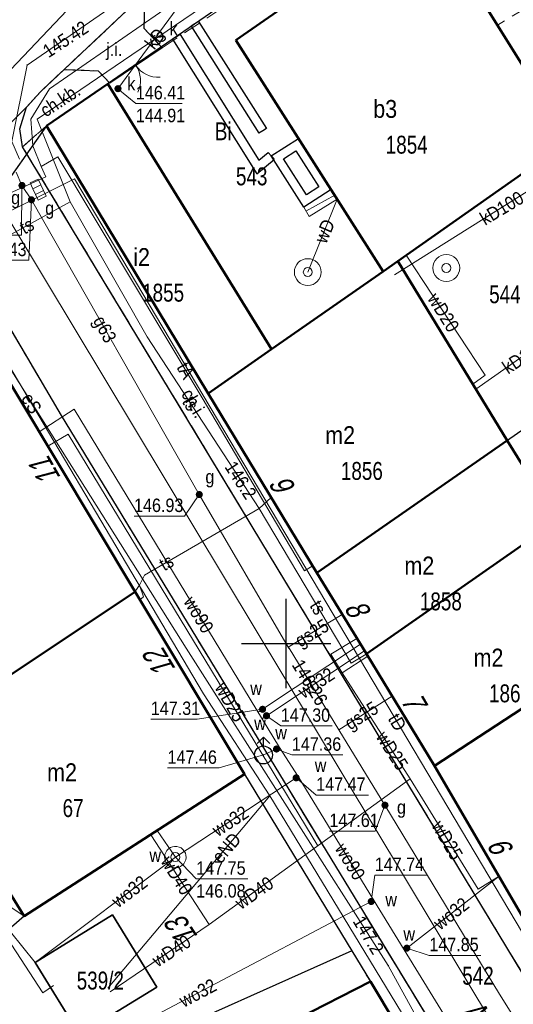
# Model space of a CAD drawing. Header units: metres. Extents: x 5552311 to 5555313, y 5709371 to 5712599.
# Tile 42 of 71: x 5554535 to 5554563, y 5710630 to 5710685. Entities that reach past the tile are written whole.
import ezdxf
from ezdxf.enums import TextEntityAlignment as Align

# ---------------------------------------------------------------- set-up
doc = ezdxf.new("R2010")
doc.units = ezdxf.units.M
doc.header["$MEASUREMENT"] = 0
for name, pattern in [('1.0_0.5', [1.5, 1, -0.5]), ('1.5_0.5', [2, 1.5, -0.5]), ('otob_500', [0])]:
    doc.linetypes.add(name, pattern=pattern)
doc.layers.get('0').update_dxf_attribs({"color": 2, "linetype": 'CONTINUOUS', "lineweight": 5})
for name, color, linetype in [('203-punkt graniczny', 7, 'CONTINUOUS'), ('210-oznaczenie konturu użytku gruntowego', 60, 'CONTINUOUS'), ('211-numer działki ewidencyjnej', 7, 'CONTINUOUS'), ('217-kontur klasyfikacyjny', 7, 'CONTINUOUS'), ('218-kontur użytku gruntowego', 60, 'CONTINUOUS'), ('219-działka ewidencyjna', 7, 'CONTINUOUS'), ('238-Punkt adresowy', 7, 'CONTINUOUS'), ('238-Punkt adresowy budynku', 7, 'CONTINUOUS'), ('312-budynek ewidencyjny', 7, 'CONTINUOUS'), ('312-oznaczenie budynku ewidencyjnego', 7, 'CONTINUOUS'), ('312-oznaczenie budynku ewidencyjnego-Atr117', 7, 'CONTINUOUS'), ('352-schody', 7, 'CONTINUOUS'), ('994-Nazwa ulicy', 7, 'CONTINUOUS'), ('brama', 7, 'CONTINUOUS'), ('chodnik', 7, 'CONTINUOUS'), ('chodnik-Atr17', 7, 'CONTINUOUS'), ('hydrant', 7, 'CONTINUOUS'), ('jezdnia', 7, 'CONTINUOUS'), ('jezdnia-Atr17', 7, 'CONTINUOUS'), ('komora podziemna', 7, 'CONTINUOUS'), ('kratka ściekowa', 7, 'CONTINUOUS'), ('krawężnik', 7, 'CONTINUOUS'), ('ogrodzenie trwałe', 7, 'CONTINUOUS'), ('przewód elektroenergetyczny podziemny', 7, 'CONTINUOUS'), ('przewód elektroenergetyczny podziemny-Atr1', 7, 'CONTINUOUS'), ('przewód gazowy', 7, 'CONTINUOUS'), ('przewód gazowy-Atr1', 7, 'CONTINUOUS'), ('przewód kanalizacyjny', 7, 'CONTINUOUS'), ('przewód kanalizacyjny-Atr1', 7, 'CONTINUOUS'), ('przewód telekomunikacyjny podziemny', 7, 'CONTINUOUS'), ('przewód telekomunikacyjny podziemny-Atr1', 7, 'CONTINUOUS'), ('przewód wodociągowy', 7, 'CONTINUOUS'), ('przewód wodociągowy-Atr1', 7, 'CONTINUOUS'), ('rzedna', 7, 'CONTINUOUS'), ('rzedna-Atr2', 7, 'CONTINUOUS'), ('rzedna-Atr3', 7, 'CONTINUOUS'), ('studnia zwykła', 7, 'CONTINUOUS'), ('weranda lub ganek', 7, 'CONTINUOUS'), ('Wstawianie ramki sekcyjnej z opisem', 7, 'CONTINUOUS'), ('właz do komory lub kanału - okrągły', 7, 'CONTINUOUS'), ('właz do komory lub kanału - okrągły-Atr17', 7, 'CONTINUOUS'), ('zasuwa lub zawór', 7, 'CONTINUOUS'), ('zasuwa lub zawór-Atr17', 7, 'CONTINUOUS'), ('ściana oporowa (linia)', 7, 'CONTINUOUS')]:
    doc.layers.add(name, color=color, linetype=linetype)
doc.styles.get("Standard").update_dxf_attribs({"font": 'Working1250', "width": 0.75})
doc.linetypes.add('902-500', pattern='A,3.75,0,[1,ksztalty.shx,S=0.5,R=0,X=0,Y=0],3.75', length=7.5)
doc.linetypes.add('otdn_500', pattern='A,5,0,[21,ksztalty.shx,S=0.5,R=0,X=0,Y=0]', length=5)

# ---------------------------------------------------------------- blocks, each defined once
blk = doc.blocks.new('203')
at = {"linetype": 'Continuous', "lineweight": 0}
h = blk.add_hatch(color=94, dxfattribs=at)
edge = h.paths.add_edge_path()
edge.add_arc((0, 0), 0.045, 0, 360)
blk = doc.blocks.new('US13')
at = {"color": 0, "linetype": 'Continuous', "lineweight": 13}
for radius in [0.75, 0.25]:
    blk.add_circle((0, 0), radius, dxfattribs=at)
blk = doc.blocks.new('US25')
at = {"linetype": 'Continuous', "lineweight": 0}
h = blk.add_hatch(color=0, dxfattribs=at)
edge = h.paths.add_edge_path()
edge.add_arc((0, 0), 0.2, 0, 360)
blk = doc.blocks.new('PW01')
at = {"linetype": 'Continuous', "lineweight": 13}
h = blk.add_hatch(color=0, dxfattribs=at)
edge = h.paths.add_edge_path()
edge.add_arc((0, 0), 0.045, 0, 360)
blk = doc.blocks.new('US05')
at = {"color": 0, "linetype": 'Continuous', "lineweight": 13}
for p, q in [((-0.525, -0.25), (-0.525, 0.25)), ((-0.525, 0.25), (-0.175, 0.25)), ((-0.175, -0.25), (-0.175, 0.25)), ((-0.175, 0.25), (0.175, 0.25)), ((0.175, -0.25), (0.175, 0.25)), ((0.175, 0.25), (0.525, 0.25)), ((0.525, -0.25), (0.525, 0.25)), ((-0.525, -0.25), (-0.175, -0.25)), ((-0.175, -0.25), (0.175, -0.25)), ((0.175, -0.25), (0.525, -0.25))]:
    blk.add_line(p, q, dxfattribs=at)
blk = doc.blocks.new('OK02')
at = {"color": 0, "linetype": 'Continuous', "lineweight": 0}
for centre, start, end in [((-1.5, 0), 0, 60), ((1.5, 0), 120, 180)]:
    blk.add_arc(centre, 1.5, start, end, dxfattribs=at)
blk = doc.blocks.new('SUWH')
at = {"color": 0, "linetype": 'Continuous'}
for p in [(-0.354, 0.646), (0, 0.5), (0.354, 0.646)]:
    blk.add_line(p, (0, 1), dxfattribs=at)
blk.add_circle((0, 0), 0.5, dxfattribs=at)
blk = doc.blocks.new('US22')
at = {"color": 0, "linetype": 'Continuous', "lineweight": 13}
blk.add_circle((0, 0), 0.25, dxfattribs=at)
blk = doc.blocks.new('RAMKA500K')
at = {"color": 0}
for p, q in [((150, 147.5), (150, 152.5)), ((147.5, 150), (152.5, 150))]:
    blk.add_line(p, q, dxfattribs=at)

msp = doc.modelspace()

# ---------------------------------------------------------------- linework, layer by layer
at = {"layer": '217-kontur klasyfikacyjny', "color": 3, "linetype": 'Continuous', "lineweight": 18, "flags": 128}
for points in [[(5554541.56, 5710652.89), (5554532.79, 5710667.47)], [(5554529.19, 5710644.69), (5554541.56, 5710652.89)]]:
    msp.add_lwpolyline(points, dxfattribs=at)
at = {"layer": '218-kontur użytku gruntowego', "linetype": 'Continuous', "lineweight": 9, "flags": 128}
for points in [[(5554560.18, 5710695.12), (5554536.59, 5710678.92)], [(5554536.59, 5710678.92), (5554560.18, 5710695.12)], [(5554536.59, 5710678.92), (5554545.63, 5710663.96)], [(5554545.63, 5710663.96), (5554536.59, 5710678.92)], [(5554555.43, 5710670.79), (5554565.85, 5710678.11)], [(5554565.85, 5710678.11), (5554555.43, 5710670.79)], [(5554545.63, 5710663.96), (5554555.43, 5710670.79)], [(5554555.43, 5710670.79), (5554545.63, 5710663.96)], [(5554541.56, 5710652.89), (5554532.79, 5710667.47)], [(5554532.79, 5710667.47), (5554541.56, 5710652.89)], [(5554545.63, 5710663.96), (5554551.72, 5710653.95)], [(5554551.72, 5710653.95), (5554545.63, 5710663.96)], [(5554551.72, 5710653.95), (5554554.49, 5710649.41)], [(5554554.49, 5710649.41), (5554551.72, 5710653.95)], [(5554529.19, 5710644.69), (5554541.56, 5710652.89)], [(5554541.56, 5710652.89), (5554529.19, 5710644.69)], [(5554547.67, 5710642.69), (5554541.56, 5710652.89)], [(5554541.56, 5710652.89), (5554547.67, 5710642.69)], [(5554554.49, 5710649.41), (5554558.3, 5710643.16)], [(5554558.3, 5710643.16), (5554554.49, 5710649.41)], [(5554558.3, 5710643.16), (5554564.57, 5710632.44)], [(5554564.57, 5710632.44), (5554558.3, 5710643.16)], [(5554553.68, 5710632.82), (5554547.67, 5710642.69)], [(5554547.67, 5710642.69), (5554553.68, 5710632.82)], [(5554554.72, 5710631.1), (5554553.68, 5710632.82)], [(5554553.68, 5710632.82), (5554554.72, 5710631.1)], [(5554558.98, 5710624.01), (5554554.72, 5710631.1)], [(5554554.72, 5710631.1), (5554558.98, 5710624.01)]]:
    msp.add_lwpolyline(points, dxfattribs=at)
at = {"layer": '219-działka ewidencyjna', "color": 94, "linetype": 'Continuous', "lineweight": 30, "flags": 128}
for points in [[(5554560.18, 5710695.12), (5554536.59, 5710678.92)], [(5554536.59, 5710678.92), (5554530.8, 5710670.73)], [(5554536.59, 5710678.92), (5554545.63, 5710663.96)], [(5554565.85, 5710678.11), (5554555.43, 5710670.79)], [(5554555.43, 5710670.79), (5554545.63, 5710663.96)], [(5554532.79, 5710667.47), (5554541.56, 5710652.89)], [(5554568.12, 5710665.32), (5554551.72, 5710653.95)], [(5554545.63, 5710663.96), (5554551.72, 5710653.95)], [(5554565.79, 5710657.3), (5554554.49, 5710649.41)], [(5554551.72, 5710653.95), (5554554.49, 5710649.41)], [(5554541.56, 5710652.89), (5554529.19, 5710644.69)], [(5554541.56, 5710652.89), (5554547.67, 5710642.69)], [(5554570.1, 5710650.88), (5554558.3, 5710643.16)], [(5554554.49, 5710649.41), (5554558.3, 5710643.16)], [(5554558.3, 5710643.16), (5554564.57, 5710632.44)], [(5554547.67, 5710642.69), (5554535.34, 5710634.75)], [(5554547.67, 5710642.69), (5554553.68, 5710632.82)], [(5554535.34, 5710634.75), (5554524.94, 5710625.74)], [(5554553.68, 5710632.82), (5554541.08, 5710627.19)], [(5554553.68, 5710632.82), (5554554.72, 5710631.1)], [(5554554.72, 5710631.1), (5554558.98, 5710624.01)]]:
    msp.add_lwpolyline(points, dxfattribs=at)
at = {"layer": '312-budynek ewidencyjny', "color": 8, "linetype": 'Continuous', "lineweight": 50, "flags": 128}
for points in [[(5554557.8, 5710690.99), (5554565.85, 5710678.11)], [(5554547.18, 5710683.71), (5554550.59, 5710686.09)], [(5554555.43, 5710670.79), (5554547.18, 5710683.71)], [(5554536.59, 5710678.92), (5554540.03, 5710681.28)], [(5554540.03, 5710681.28), (5554549.18, 5710666.44)], [(5554545.63, 5710663.96), (5554536.59, 5710678.92)], [(5554565.85, 5710678.11), (5554556.24, 5710671.36)], [(5554555.43, 5710670.79), (5554556.24, 5710671.36)], [(5554556.24, 5710671.36), (5554555.43, 5710670.79)], [(5554556.24, 5710671.36), (5554562.37, 5710661.34)], [(5554549.18, 5710666.44), (5554555.43, 5710670.79)], [(5554532.79, 5710667.47), (5554541.56, 5710652.89)], [(5554549.18, 5710666.44), (5554545.63, 5710663.96)], [(5554545.63, 5710663.96), (5554549.18, 5710666.44)], [(5554551.72, 5710653.95), (5554545.63, 5710663.96)], [(5554562.37, 5710661.34), (5554551.72, 5710653.95)], [(5554551.72, 5710653.95), (5554562.37, 5710661.34)], [(5554562.37, 5710661.34), (5554564.19, 5710658.4)], [(5554565.13, 5710656.83), (5554554.49, 5710649.41)], [(5554554.49, 5710649.41), (5554565.13, 5710656.83)], [(5554554.49, 5710649.41), (5554551.72, 5710653.95)], [(5554541.56, 5710652.89), (5554532.65, 5710646.98)], [(5554532.65, 5710646.98), (5554541.56, 5710652.89)], [(5554541.56, 5710652.89), (5554547.67, 5710642.69)], [(5554570.1, 5710650.88), (5554558.3, 5710643.16)], [(5554558.3, 5710643.16), (5554570.1, 5710650.88)], [(5554558.3, 5710643.16), (5554554.49, 5710649.41)], [(5554535.34, 5710634.75), (5554529.19, 5710644.69)], [(5554564.57, 5710632.44), (5554558.3, 5710643.16)], [(5554547.67, 5710642.69), (5554535.34, 5710634.75)], [(5554542.25, 5710624.74), (5554554.72, 5710631.1)], [(5554554.72, 5710631.1), (5554558.98, 5710624.01)]]:
    msp.add_lwpolyline(points, dxfattribs=at)
at = {"layer": '352-schody', "color": 8, "linetype": 'Continuous', "lineweight": 18, "flags": 128}
msp.add_lwpolyline([(5554552.52, 5710675.36), (5554552.86, 5710674.82), (5554551.28, 5710673.85), (5554550.99, 5710674.38)], close=True, dxfattribs=at)
msp.add_lwpolyline([(5554552.52, 5710675.36), (5554552.86, 5710674.82), (5554551.28, 5710673.85), (5554550.99, 5710674.38)], close=True, dxfattribs=at)
msp.add_lwpolyline([(5554551.11, 5710674.161), (5554552.72, 5710675.042)], dxfattribs=at)
at = {"layer": 'brama', "color": 8, "linetype": 'otob_500', "lineweight": 18, "flags": 128}
msp.add_lwpolyline([(5554543.06, 5710683.29), (5554540.13, 5710681.31)], dxfattribs=at)
at = {"layer": 'chodnik', "color": 8, "linetype": '1.0_0.5', "lineweight": 18, "flags": 128}
for points in [[(5554543.06, 5710683.29), (5554549.54, 5710687.57), (5554553.4, 5710690.24), (5554554.39, 5710690.94), (5554555.4, 5710689.41), (5554557.8, 5710690.99), (5554560.86, 5710685.97), (5554562.16, 5710686.78), (5554563.05, 5710685.29), (5554561.83, 5710684.55), (5554565.85, 5710678.11), (5554569.6, 5710680.85), (5554561.92, 5710693.81), (5554560.73, 5710695.29), (5554558.78, 5710696.84), (5554556.44, 5710697.5), (5554554.52, 5710697.03), (5554553.01, 5710696.3), (5554551.5, 5710695.18), (5554542.1, 5710686.33), (5554542.04, 5710684.38)], [(5554536.59, 5710678.92), (5554540.03, 5710681.28), (5554540.13, 5710681.31), (5554539.48, 5710682), (5554537.58, 5710682.07), (5554536.25, 5710680.82), (5554535.47, 5710679.96), (5554535.1, 5710678.75), (5554535.25, 5710677.75)], [(5554535.25, 5710677.75), (5554580.73, 5710602.65), (5554582.25, 5710603.3), (5554577.23, 5710611.6), (5554572.87, 5710618.69), (5554569.11, 5710624.94), (5554564.57, 5710632.44), (5554558.3, 5710643.16), (5554554.49, 5710649.41), (5554551.72, 5710653.95), (5554545.63, 5710663.96), (5554536.59, 5710678.92)], [(5554512.8, 5710635.75), (5554524.55, 5710624.85), (5554530.05, 5710619.41), (5554530.03, 5710620.64), (5554524.94, 5710625.74), (5554515.47, 5710635.23), (5554512.16, 5710638.34), (5554508.71, 5710641.59), (5554501.72, 5710647.31), (5554501.74, 5710647.49), (5554506.56, 5710651.69), (5554506.84, 5710651.39), (5554514.14, 5710657.87), (5554517.69, 5710660.98), (5554520.33, 5710663.34), (5554523.22, 5710666.06), (5554526.11, 5710668.82), (5554528.36, 5710670.84), (5554529.03, 5710671.24), (5554529.76, 5710671.31), (5554530.52, 5710671.07), (5554530.8, 5710670.73), (5554532.79, 5710667.47), (5554541.56, 5710652.89), (5554547.67, 5710642.69), (5554553.68, 5710632.82), (5554554.72, 5710631.1), (5554558.98, 5710624.01), (5554563.19, 5710617.09), (5554569.05, 5710607.39), (5554573.43, 5710600.07), (5554575.05, 5710600.93), (5554559.54, 5710626.42), (5554537.42, 5710662.74), (5554532.38, 5710671.27), (5554531.57, 5710672.26), (5554530.95, 5710672.75), (5554529.97, 5710673.11), (5554529.11, 5710673.02), (5554528.16, 5710672.64), (5554527.35, 5710672.08), (5554526.61, 5710671.37), (5554525.09, 5710670.03), (5554519.99, 5710665.18), (5554517.05, 5710662.45), (5554514.76, 5710660.52), (5554511.72, 5710657.89), (5554500.93, 5710648.88), (5554500.28, 5710648.12), (5554500.08, 5710647.64), (5554500.15, 5710647.09), (5554500.62, 5710646.44), (5554500.99, 5710645.81)]]:
    msp.add_lwpolyline(points, close=True, dxfattribs=at)
at = {"layer": 'jezdnia', "color": 8, "linetype": '1.5_0.5', "lineweight": 18, "flags": 128}
for points in [[(5554552.05, 5710711.22), (5554552.63, 5710709.3), (5554552.53, 5710707.06), (5554552.16, 5710705.41), (5554551.51, 5710704.05), (5554550.31, 5710702.54), (5554547.38, 5710699.78), (5554530.25, 5710683.47), (5554518.24, 5710671.52), (5554515.19, 5710668.72), (5554512.43, 5710666.27), (5554509.44, 5710663.6), (5554503.12, 5710658.09), (5554494.7, 5710651.01), (5554489.25, 5710646.55), (5554488.04, 5710645.72), (5554487.11, 5710645.3), (5554485.69, 5710644.79), (5554478.94, 5710642.57), (5554477.43, 5710642.29), (5554475.08, 5710642.25), (5554473.42, 5710642.28), (5554472.43, 5710638.71), (5554473.93, 5710638.51), (5554474.43, 5710637.77), (5554474.72, 5710636.97), (5554474.66, 5710636.42), (5554473.93, 5710635.73), (5554466.73, 5710630.76), (5554450.45, 5710621.12), (5554425.4, 5710609.05), (5554418.6, 5710605.89), (5554417.15, 5710605.26), (5554415.76, 5710605.21), (5554414.27, 5710606.27), (5554419.6, 5710598.38), (5554419.68, 5710600.26), (5554420.54, 5710601.39), (5554426.32, 5710604.38), (5554450.17, 5710615.94), (5554455.64, 5710618.96), (5554457.51, 5710620.02), (5554470.33, 5710627.61), (5554480.55, 5710633.59), (5554490.93, 5710638.9), (5554493.53, 5710640.11), (5554500.28, 5710648.12), (5554500.93, 5710648.88), (5554511.72, 5710657.89), (5554514.76, 5710660.52), (5554517.05, 5710662.45), (5554519.99, 5710665.18), (5554525.09, 5710670.03), (5554526.61, 5710671.37), (5554527.35, 5710672.08), (5554528.16, 5710672.64), (5554535.47, 5710679.96), (5554536.25, 5710680.82), (5554537.58, 5710682.07), (5554542.1, 5710686.33), (5554551.5, 5710695.18), (5554553.01, 5710696.3), (5554554.52, 5710697.03), (5554556.44, 5710697.5), (5554558.78, 5710696.84), (5554560.73, 5710695.29)], [(5554540.13, 5710681.31), (5554543.06, 5710683.29), (5554542.04, 5710684.38), (5554542.1, 5710686.33), (5554537.58, 5710682.07), (5554539.48, 5710682)], [(5554575.05, 5710600.93), (5554580.73, 5710602.65), (5554535.25, 5710677.75), (5554535.1, 5710678.75), (5554535.47, 5710679.96), (5554528.16, 5710672.64), (5554529.11, 5710673.02), (5554529.97, 5710673.11), (5554530.95, 5710672.75), (5554531.57, 5710672.26), (5554532.38, 5710671.27), (5554537.42, 5710662.74), (5554559.54, 5710626.42)]]:
    msp.add_lwpolyline(points, close=True, dxfattribs=at)
at = {"layer": 'komora podziemna', "color": 5, "linetype": 'Continuous', "lineweight": 18, "flags": 128}
msp.add_lwpolyline([(5554543.38, 5710637.63), (5554543.3, 5710637.73), (5554543.24, 5710637.84), (5554543.21, 5710637.96), (5554543.2, 5710638.08), (5554543.22, 5710638.21), (5554543.26, 5710638.32), (5554543.33, 5710638.43), (5554543.42, 5710638.52), (5554543.52, 5710638.59), (5554543.64, 5710638.64), (5554543.76, 5710638.66), (5554543.89, 5710638.65), (5554544.01, 5710638.62), (5554544.12, 5710638.57), (5554544.22, 5710638.49), (5554544.3, 5710638.39), (5554544.36, 5710638.28), (5554544.39, 5710638.16), (5554544.4, 5710638.04), (5554544.38, 5710637.91), (5554544.34, 5710637.8), (5554544.27, 5710637.69), (5554544.18, 5710637.6), (5554544.08, 5710637.53), (5554543.96, 5710637.48), (5554543.84, 5710637.46), (5554543.71, 5710637.47), (5554543.59, 5710637.5), (5554543.48, 5710637.55)], close=True, dxfattribs=at)
at = {"layer": 'krawężnik', "color": 8, "linetype": 'Continuous', "lineweight": 25, "flags": 128}
for points in [[(5554537.58, 5710682.07), (5554542.1, 5710686.33)], [(5554542.1, 5710686.33), (5554542.04, 5710684.38), (5554543.06, 5710683.29)], [(5554535.25, 5710677.75), (5554535.1, 5710678.75), (5554535.47, 5710679.96), (5554536.25, 5710680.82), (5554537.58, 5710682.07)], [(5554537.58, 5710682.07), (5554539.48, 5710682), (5554540.13, 5710681.31)], [(5554580.73, 5710602.65), (5554535.25, 5710677.75)], [(5554500.93, 5710648.88), (5554511.72, 5710657.89), (5554514.76, 5710660.52), (5554517.05, 5710662.45), (5554519.99, 5710665.18), (5554525.09, 5710670.03), (5554526.61, 5710671.37), (5554527.35, 5710672.08), (5554528.16, 5710672.64), (5554529.11, 5710673.02), (5554529.97, 5710673.11), (5554530.95, 5710672.75), (5554531.57, 5710672.26), (5554532.38, 5710671.27), (5554537.42, 5710662.74), (5554559.54, 5710626.42), (5554575.05, 5710600.93)]]:
    msp.add_lwpolyline(points, dxfattribs=at)
at = {"layer": 'ogrodzenie trwałe', "color": 8, "linetype": '902-500', "lineweight": 35, "flags": 128}
msp.add_lwpolyline([(5554535.96, 5710632.17), (5554538.44, 5710628.14), (5554542.76, 5710630.8), (5554540.28, 5710634.83)], close=True, dxfattribs=at)
at = {"layer": 'przewód elektroenergetyczny podziemny', "color": 1, "linetype": 'Continuous', "lineweight": 18, "flags": 128}
for points in [[(5554743.5, 5710651.51), (5554730.66, 5710642.4), (5554721.73, 5710637.34), (5554709.05, 5710631.46), (5554706.29, 5710636.77), (5554691.58, 5710629.29), (5554676.4, 5710622.17), (5554643.26, 5710604.68), (5554631.88, 5710599.03), (5554628.03, 5710604.51), (5554618.42, 5710600.52), (5554598.73, 5710590.31), (5554584.04, 5710584.65), (5554571.96, 5710604.65), (5554563.95, 5710617.02), (5554555.71, 5710632), (5554544.41, 5710649.74), (5554530.65, 5710671.55), (5554500.98, 5710648.51)], [(5554574.14, 5710579.7), (5554583.67, 5710584.65), (5554549.09, 5710641.49), (5554545.38, 5710647.18), (5554531.24, 5710670.99)], [(5554540.02, 5710630.74), (5554549.09, 5710641.49)]]:
    msp.add_lwpolyline(points, dxfattribs=at)
at = {"layer": 'przewód gazowy', "color": 40, "linetype": 'Continuous', "lineweight": 18, "flags": 128}
for points in [[(5554535.08, 5710677.07), (5554534.66, 5710678.05), (5554535.51, 5710682.32), (5554550, 5710692.31), (5554556.74, 5710696.83)], [(5554534.9, 5710676.33), (5554535.22, 5710675.59), (5554535.75, 5710674.79), (5554545.14, 5710658.32), (5554550.12, 5710649.79), (5554550.16, 5710649.73), (5554552.95, 5710645.18), (5554555.53, 5710640.96), (5554561.93, 5710630.4), (5554565.95, 5710624.01), (5554566.14, 5710623.72), (5554571.17, 5710615.27), (5554571.92, 5710614), (5554576.63, 5710606.28), (5554582.68, 5710596.58), (5554587.77, 5710588.7), (5554588.08, 5710588.11), (5554588.72, 5710586.83), (5554589.03, 5710586.19)], [(5554550.12, 5710649.79), (5554553.14, 5710651.62)], [(5554552.95, 5710645.18), (5554555.93, 5710647.05)]]:
    msp.add_lwpolyline(points, dxfattribs=at)
at = {"layer": 'przewód kanalizacyjny', "color": 34, "linetype": 'Continuous', "lineweight": 18, "flags": 128}
for points in [[(5554578.42, 5710600.72), (5554531.42, 5710678.76), (5554541.94, 5710689.82), (5554551.47, 5710700.22)], [(5554543.91, 5710685.5), (5554540.59, 5710681)], [(5554556.06, 5710670.6), (5554569.36, 5710678.94), (5554571.01, 5710680.35)], [(5554560.62, 5710664.21), (5554566.06, 5710668.03)], [(5554531.59, 5710637.25), (5554535.34, 5710634.75)]]:
    msp.add_lwpolyline(points, dxfattribs=at)
at = {"layer": 'przewód telekomunikacyjny podziemny', "color": 30, "linetype": 'Continuous', "lineweight": 18, "flags": 128}
for points in [[(5554592.74, 5710734.42), (5554592.52, 5710734.58), (5554589.4, 5710735.12), (5554587.15, 5710734.02), (5554584.18, 5710732.81), (5554581.94, 5710731.73), (5554580.69, 5710730.04), (5554579.34, 5710726.78), (5554576.7, 5710719.1), (5554574.27, 5710710.79), (5554572.35, 5710703.58), (5554570.59, 5710698.68), (5554560.83, 5710694.08), (5554560.1, 5710695.33), (5554552.23, 5710690.54), (5554545.26, 5710685.53), (5554536.07, 5710679.29), (5554537.92, 5710674.67)], [(5554501.94, 5710648.88), (5554519.53, 5710663.4), (5554530.11, 5710671.94), (5554531, 5710673.56), (5554536.55, 5710676.08), (5554536.3, 5710676.65), (5554535.82, 5710677.8), (5554535.72, 5710679.29), (5554536.75, 5710680.99), (5554542.91, 5710685.24), (5554553.83, 5710692.66), (5554559.08, 5710696.19)], [(5554536.3, 5710676.65), (5554537.22, 5710677.19), (5554545.3, 5710663.73), (5554551.02, 5710654.05), (5554551.46, 5710654.31)], [(5554625.21, 5710603.83), (5554615.84, 5710598.75), (5554614.39, 5710600.58), (5554590.74, 5710588.29), (5554576.52, 5710611.47), (5554538.16, 5710675.96), (5554530.11, 5710671.94)], [(5554537.92, 5710674.67), (5554530.79, 5710670.77), (5554529.6, 5710669.94), (5554525.93, 5710666.98), (5554522.13, 5710664.1), (5554517.19, 5710659.8), (5554512.42, 5710655.96), (5554509.44, 5710653.55), (5554508.4, 5710653.53), (5554505.47, 5710651.22), (5554502.92, 5710649.11), (5554502.59, 5710648.91)], [(5554537.92, 5710674.67), (5554542.23, 5710667.13), (5554548.49, 5710657.54), (5554553.64, 5710648.9), (5554554.47, 5710649.4)], [(5554549.16, 5710658.15), (5554548.49, 5710657.54), (5554542.08, 5710653.82), (5554541.79, 5710653.26)], [(5554541.58, 5710652.93), (5554541.79, 5710653.26), (5554542.02, 5710652.61), (5554541.84, 5710652.46)]]:
    msp.add_lwpolyline(points, dxfattribs=at)
at = {"layer": 'przewód wodociągowy', "color": 5, "linetype": 'Continuous', "lineweight": 18, "flags": 128}
for points in [[(5554551.21, 5710670.75), (5554552.86, 5710674.82)], [(5554560.45, 5710664.48), (5554561.13, 5710665), (5554556.72, 5710671.7)], [(5554538.14, 5710663.1), (5554536.18, 5710661.83)], [(5554549.62, 5710644.18), (5554538.14, 5710663.1)], [(5554536.66, 5710661.03), (5554537.8, 5710661.7), (5554551.78, 5710638.69)], [(5554548.43, 5710646.15), (5554548.68, 5710646.32), (5554554.16, 5710649.95)], [(5554553.14, 5710648.35), (5554552.5, 5710649.4), (5554553.96, 5710650.28)], [(5554548.64, 5710645.79), (5554548.9, 5710645.96), (5554554.38, 5710649.58)], [(5554553.14, 5710648.35), (5554554.57, 5710649.29)], [(5554556.94, 5710642.43), (5554553.14, 5710648.35)], [(5554549.62, 5710644.18), (5554549.46, 5710644.1), (5554548.73, 5710643.77)], [(5554585.77, 5710583.79), (5554585.66, 5710584.02), (5554579.62, 5710595.14), (5554579.41, 5710595.39), (5554578.94, 5710596.12), (5554569.15, 5710611.82), (5554559.96, 5710627.42), (5554556.61, 5710632.87), (5554554.89, 5710635.68), (5554550.67, 5710642.56), (5554549.62, 5710644.18)], [(5554536.98, 5710630.88), (5554536.38, 5710630.48), (5554528.66, 5710642.3), (5554530.09, 5710643.22)], [(5554550.67, 5710642.56), (5554550.56, 5710642.49), (5554543.8, 5710638.06), (5554542.78, 5710639.54)], [(5554545.7, 5710634.29), (5554556.94, 5710642.43)], [(5554556.94, 5710642.43), (5554560.75, 5710636.26), (5554561.91, 5710636.99)], [(5554545.7, 5710634.29), (5554542.43, 5710639.31)], [(5554543.8, 5710638.06), (5554535.96, 5710632.17), (5554532.48, 5710636.45)], [(5554556.61, 5710632.87), (5554556.75, 5710632.97), (5554561.91, 5710636.99)], [(5554554.89, 5710635.68), (5554554.76, 5710635.58), (5554535.4, 5710625.38), (5554537.26, 5710621.84)], [(5554540.16, 5710630.54), (5554545.7, 5710634.29)]]:
    msp.add_lwpolyline(points, dxfattribs=at)
at = {"layer": 'rzedna-Atr2', "color": 8, "lineweight": 5, "flags": 128}
for points in [[(5554540.59, 5710681), (5554541.59, 5710680.17), (5554544.183, 5710680.17)], [(5554535.22, 5710675.59), (5554535.2, 5710672.81), (5554532.314, 5710672.81)], [(5554535.75, 5710674.79), (5554535.6, 5710671.41), (5554532.714, 5710671.41)], [(5554545.14, 5710658.32), (5554544.31, 5710657.11), (5554541.488, 5710657.11)], [(5554548.68, 5710646.32), (5554545.02, 5710645.77), (5554542.427, 5710645.77)], [(5554548.9, 5710645.96), (5554549.7, 5710645.39), (5554552.58, 5710645.39)], [(5554549.46, 5710644.1), (5554550.32, 5710643.77), (5554553.174, 5710643.77)], [(5554548.73, 5710643.77), (5554546.25, 5710643.04), (5554543.364, 5710643.04)], [(5554550.56, 5710642.49), (5554551.68, 5710641.53), (5554554.603, 5710641.53)], [(5554555.53, 5710640.96), (5554554.98, 5710639.51), (5554552.419, 5710639.51)], [(5554543.8, 5710638.06), (5554544.97, 5710636.84), (5554547.855, 5710636.84)], [(5554554.76, 5710635.58), (5554554.96, 5710637.05), (5554557.877, 5710637.05)], [(5554556.75, 5710632.97), (5554558.01, 5710632.57), (5554560.896, 5710632.57)]]:
    msp.add_lwpolyline(points, dxfattribs=at)
at = {"layer": 'weranda lub ganek', "color": 8, "linetype": 'Continuous'}
for p, q in [((5554549.16, 5710677.24), (5554550.69, 5710678.22)), ((5554550.69, 5710678.22), (5554552.52, 5710675.36)), ((5554549.851, 5710677.088), (5554550.539, 5710677.529)), ((5554550.539, 5710677.529), (5554551.829, 5710675.512)), ((5554550.99, 5710674.38), (5554549.16, 5710677.24)), ((5554551.141, 5710675.071), (5554549.851, 5710677.088)), ((5554552.52, 5710675.36), (5554550.99, 5710674.38)), ((5554551.829, 5710675.512), (5554551.141, 5710675.071))]:
    msp.add_line(p, q, dxfattribs=at)
at = {"layer": 'ściana oporowa (linia)', "color": 8, "linetype": 'Continuous'}
for p, q in [((5554544.89, 5710684.62), (5554544.679, 5710684.486)), ((5554545.101, 5710684.754), (5554544.89, 5710684.62)), ((5554544.072, 5710684.033), (5554543.86, 5710683.9)), ((5554543.86, 5710683.9), (5554543.648, 5710683.767)), ((5554548.69, 5710678.64), (5554548.479, 5710678.506)), ((5554548.901, 5710678.774), (5554548.69, 5710678.64)), ((5554549, 5710677.432), (5554549.16, 5710677.24)), ((5554549.16, 5710677.24), (5554549.32, 5710677.048))]:
    msp.add_line(p, q, dxfattribs=at)
at = {"layer": 'ściana oporowa (linia)', "color": 8}
for p, q in [((5554545.101, 5710684.754), (5554548.901, 5710678.774)), ((5554544.072, 5710684.033), (5554548.48, 5710676.996)), ((5554548.48, 5710676.996), (5554549, 5710677.432))]:
    msp.add_line(p, q, dxfattribs=at)
at = {"layer": 'ściana oporowa (linia)', "color": 8, "linetype": 'otdn_500'}
for p, q in [((5554544.679, 5710684.486), (5554548.479, 5710678.506)), ((5554543.648, 5710683.767), (5554548.36, 5710676.244)), ((5554548.36, 5710676.244), (5554549.32, 5710677.048))]:
    msp.add_line(p, q, dxfattribs=at)

# ---------------------------------------------------------------- block references
at = {"layer": '203-punkt graniczny', "color": 8, "linetype": 'Continuous', "lineweight": 18}
for p in [(5554536.59, 5710678.92), (5554555.43, 5710670.79), (5554545.63, 5710663.96), (5554551.72, 5710653.95), (5554541.56, 5710652.89), (5554554.49, 5710649.41), (5554547.67, 5710642.69), (5554558.3, 5710643.16), (5554535.34, 5710634.75), (5554553.68, 5710632.82), (5554554.72, 5710631.1)]:
    msp.add_blockref('203', p, dxfattribs=at)
at = {"layer": 'brama', "color": 8, "linetype": 'Continuous', "lineweight": 18, "rotation": 214.05}
msp.add_blockref('OK02', (5554541.595, 5710682.3), dxfattribs=at)
at = {"layer": 'hydrant', "color": 5, "linetype": 'Continuous', "lineweight": 18}
msp.add_blockref('SUWH', (5554548.73, 5710643.77), dxfattribs=at)
at = {"layer": 'kratka ściekowa', "color": 34, "linetype": 'Continuous', "lineweight": 18, "rotation": 295.115}
msp.add_blockref('US05', (5554536.12, 5710675.36), dxfattribs=at)
at = {"layer": 'rzedna', "color": 40, "linetype": 'Continuous', "lineweight": 18}
for p in [(5554535.51, 5710682.32), (5554535.22, 5710675.59), (5554535.75, 5710674.79), (5554545.14, 5710658.32), (5554550.16, 5710649.73), (5554555.93, 5710647.05), (5554555.53, 5710640.96)]:
    msp.add_blockref('PW01', p, dxfattribs=at)
at = {"layer": 'rzedna', "color": 34, "linetype": 'Continuous', "lineweight": 18}
msp.add_blockref('PW01', (5554540.59, 5710681), dxfattribs=at)
at = {"layer": 'rzedna', "color": 30, "linetype": 'Continuous', "lineweight": 18}
msp.add_blockref('PW01', (5554548.49, 5710657.54), dxfattribs=at)
at = {"layer": 'rzedna', "color": 5, "linetype": 'Continuous', "lineweight": 18}
for p in [(5554548.68, 5710646.32), (5554548.9, 5710645.96), (5554549.46, 5710644.1), (5554548.73, 5710643.77), (5554550.56, 5710642.49), (5554543.8, 5710638.06), (5554554.76, 5710635.58), (5554556.75, 5710632.97)]:
    msp.add_blockref('PW01', p, dxfattribs=at)
at = {"layer": 'rzedna', "color": 1, "linetype": 'Continuous', "lineweight": 18}
msp.add_blockref('PW01', (5554555.71, 5710632), dxfattribs=at)
at = {"layer": 'studnia zwykła', "color": 5, "linetype": 'Continuous', "lineweight": 18}
for p in [(5554551.21, 5710670.75), (5554558.96, 5710670.98)]:
    msp.add_blockref('US13', p, dxfattribs=at)
at = {"layer": 'Wstawianie ramki sekcyjnej z opisem', "color": 8, "linetype": 'Continuous', "lineweight": 13}
msp.add_blockref('RAMKA500K', (5554400, 5710500), dxfattribs=at)
msp.add_blockref('RAMKA500K', (5554400, 5710500), dxfattribs=at)
msp.add_blockref('RAMKA500K', (5554400, 5710500), dxfattribs=at)
msp.add_blockref('RAMKA500K', (5554400, 5710500), dxfattribs=at)
at = {"layer": 'właz do komory lub kanału - okrągły', "color": 8, "linetype": 'Continuous', "lineweight": 18}
msp.add_blockref('US22', (5554543.8, 5710638.06), dxfattribs=at)
at = {"layer": 'zasuwa lub zawór', "color": 34, "linetype": 'Continuous', "lineweight": 18}
msp.add_blockref('US25', (5554540.59, 5710681), dxfattribs=at)
at = {"layer": 'zasuwa lub zawór', "color": 40, "linetype": 'Continuous', "lineweight": 18}
for p in [(5554535.22, 5710675.59), (5554535.75, 5710674.79), (5554545.14, 5710658.32), (5554555.53, 5710640.96)]:
    msp.add_blockref('US25', p, dxfattribs=at)
at = {"layer": 'zasuwa lub zawór', "color": 5, "linetype": 'Continuous', "lineweight": 18}
for p in [(5554548.68, 5710646.32), (5554548.9, 5710645.96), (5554549.46, 5710644.1), (5554550.56, 5710642.49), (5554554.76, 5710635.58), (5554556.75, 5710632.97)]:
    msp.add_blockref('US25', p, dxfattribs=at)

# ---------------------------------------------------------------- texts
at = {"layer": '210-oznaczenie konturu użytku gruntowego', "linetype": 'Continuous', "lineweight": 18, "width": 0.79}
msp.add_text('Bi', height=1, dxfattribs=at).set_placement((5554546.01, 5710678.12))
at = {"layer": '211-numer działki ewidencyjnej', "color": 94, "linetype": 'Continuous', "lineweight": 30, "width": 0.79}
for s, p in [('543', (5554547.19, 5710675.6)), ('544', (5554561.36, 5710669.01)), ('539/2', (5554538.28, 5710630.66)), ('542', (5554559.85, 5710630.93))]:
    msp.add_text(s, height=1, dxfattribs=at).set_placement(p)
at = {"layer": '238-Punkt adresowy', "color": 8, "linetype": 'Continuous', "lineweight": 25, "oblique": 15, "width": 0.79}
msp.add_text('13', height=1.25, rotation=123.003, dxfattribs=at).set_placement((5554545.4, 5710633.83), align=Align.BOTTOM_LEFT)
at = {"layer": '238-Punkt adresowy budynku', "color": 8, "linetype": 'Continuous', "lineweight": 25, "oblique": 15, "width": 0.79}
for s, rotation, p in [('11', 119.697, (5554537.05, 5710659.91)), ('9', 300.024, (5554549.16, 5710658.64)), ('8', 300.127, (5554553.4, 5710651.67)), ('12', 120.917, (5554543.47, 5710649.21)), ('7', 299.995, (5554556.57, 5710646.48)), ('6', 299.038, (5554561.36, 5710638.43))]:
    msp.add_text(s, height=1.25, rotation=rotation, dxfattribs=at).set_placement(p, align=Align.CENTER)
at = {"layer": '312-oznaczenie budynku ewidencyjnego', "color": 8, "linetype": 'Continuous', "lineweight": 18, "width": 0.79}
for s, p in [('1854', (5554555.57, 5710678.37)), ('1855', (5554541.94, 5710670.1)), ('1856', (5554553.06, 5710660.14)), ('1858', (5554557.48, 5710652.85)), ('1860', (5554561.35, 5710647.71)), ('67', (5554537.49, 5710641.3))]:
    msp.add_text(s, height=1, dxfattribs=at).set_placement(p, align=Align.TOP_LEFT)
at = {"layer": '312-oznaczenie budynku ewidencyjnego-Atr117', "color": 8, "width": 0.9}
for s, p in [('b3', (5554555.54, 5710679.87)), ('i2', (5554541.91, 5710671.59)), ('m2', (5554553.02, 5710661.64)), ('m2', (5554557.45, 5710654.35)), ('m2', (5554561.32, 5710649.21)), ('m2', (5554537.46, 5710642.8))]:
    msp.add_text(s, height=1, dxfattribs=at).set_placement(p, align=Align.MIDDLE_CENTER)
at = {"layer": '994-Nazwa ulicy', "color": 7, "linetype": 'Continuous', "lineweight": 25, "oblique": 15, "width": 0.79}
msp.add_text('Nowa', height=1.25, rotation=-59.759, dxfattribs=at).set_placement((5554560.43, 5710629.81), align=Align.MIDDLE_LEFT)
at = {"layer": 'chodnik-Atr17', "color": 8, "width": 0.9}
for s, rotation, p in [('ch.kb.', 33.156, (5554536.55, 5710679.38)), ('ch.i.', 300.51, (5554544.1, 5710663.94))]:
    msp.add_text(s, height=0.75, rotation=rotation, dxfattribs=at).set_placement(p)
at = {"layer": 'jezdnia-Atr17', "color": 8, "width": 0.9}
msp.add_text('j.i.', height=0.75, dxfattribs=at).set_placement((5554539.93, 5710682.82))
at = {"layer": 'przewód elektroenergetyczny podziemny-Atr1', "color": 1, "width": 0.9}
for s, rotation, p in [('eS', 300.998, (5554535.47, 5710663.89)), ('eND', 48.555, (5554546.06, 5710637.9))]:
    msp.add_text(s, height=0.75, rotation=rotation, dxfattribs=at).set_placement(p, align=Align.MIDDLE_LEFT)
at = {"layer": 'przewód gazowy-Atr1', "color": 40, "width": 0.9}
for s, rotation, p in [('g63', 298.391, (5554539.5, 5710668.22)), ('gs25', 31.214, (5554550.6, 5710650.08)), ('gs25', 32.109, (5554553.38, 5710645.45))]:
    msp.add_text(s, height=0.75, rotation=rotation, dxfattribs=at).set_placement(p, align=Align.MIDDLE_LEFT)
at = {"layer": 'przewód kanalizacyjny-Atr1', "color": 34, "width": 0.9}
for s, rotation, p in [('kD', 52.269, (5554542.33, 5710683.36)), ('kD100', 30.763, (5554560.94, 5710673.66)), ('kD100', 33.71, (5554562.21, 5710665.33))]:
    msp.add_text(s, height=0.75, rotation=rotation, dxfattribs=at).set_placement(p, align=Align.MIDDLE_LEFT)
at = {"layer": 'przewód telekomunikacyjny podziemny-Atr1', "color": 30, "width": 0.9}
for s, rotation, p in [('ts', 34.176, (5554542.57, 5710683.71)), ('ts', 28.678, (5554535.18, 5710673.17)), ('tA', 299.668, (5554544.17, 5710665.62)), ('tA', 299.668, (5554544.17, 5710665.62)), ('ts', 303.135, (5554544.46, 5710663.71)), ('ts', 30.128, (5554542.99, 5710654.35)), ('ts', 300.797, (5554551.61, 5710652.31)), ('tD', -59.255, (5554555.99, 5710645.99))]:
    msp.add_text(s, height=0.75, rotation=rotation, dxfattribs=at).set_placement(p, align=Align.MIDDLE_LEFT)
at = {"layer": 'przewód wodociągowy-Atr1', "color": 5, "width": 0.9}
for s, rotation, p in [('wD', 66.647, (5554551.89, 5710672.44)), ('wD20', 302.005, (5554558.19, 5710669.47)), ('wo90', 301.247, (5554544.55, 5710652.53)), ('wo32', 33.448, (5554550.78, 5710647.2)), ('wD25', 299.961, (5554546.3, 5710647.72)), ('wD25', -57.304, (5554555.31, 5710644.98)), ('wo32', 33.237, (5554545.97, 5710639.48)), ('wD25', 300.353, (5554558.44, 5710640)), ('wo90', 301.524, (5554553.02, 5710638.73)), ('wD40', 301.824, (5554543.27, 5710638.02)), ('wo32', 36.916, (5554540.37, 5710635.49)), ('wD40', 34.606, (5554547.26, 5710635.41)), ('wo32', 37.921, (5554558.38, 5710634.24)), ('wD40', 32.759, (5554542.61, 5710632.2)), ('wo32', 27.783, (5554544.1, 5710629.97))]:
    msp.add_text(s, height=0.75, rotation=rotation, dxfattribs=at).set_placement(p, align=Align.MIDDLE_LEFT)
at = {"layer": 'rzedna-Atr2', "color": 40, "lineweight": 5, "width": 0.9}
for s, rotation, p in [('145.42', 33.265, (5554536.5, 5710683.01)), ('146.26', -58.484, (5554550.61, 5710649))]:
    msp.add_text(s, height=0.75, rotation=rotation, dxfattribs=at).set_placement(p, align=Align.MIDDLE_LEFT)
at = {"layer": 'rzedna-Atr2', "color": 34, "lineweight": 5, "width": 0.9}
msp.add_text('146.41', height=0.75, dxfattribs=at).set_placement((5554541.59, 5710680.178), align=Align.BOTTOM_LEFT)
at = {"layer": 'rzedna-Atr2', "color": 40, "lineweight": 5, "width": 0.9}
for s, p in [('146.43', (5554532.714, 5710671.418)), ('146.93', (5554541.488, 5710657.118)), ('147.61', (5554552.419, 5710639.518))]:
    msp.add_text(s, height=0.75, dxfattribs=at).set_placement(p, align=Align.BOTTOM_LEFT)
at = {"layer": 'rzedna-Atr2', "color": 30, "lineweight": 5, "width": 0.9}
msp.add_text('146.2', height=0.75, rotation=303.135, dxfattribs=at).set_placement((5554546.84, 5710660.07), align=Align.MIDDLE_LEFT)
at = {"layer": 'rzedna-Atr2', "color": 5, "lineweight": 5, "width": 0.9}
for s, p in [('147.31', (5554542.427, 5710645.777)), ('147.30', (5554549.7, 5710645.397)), ('147.36', (5554550.32, 5710643.777)), ('147.46', (5554543.364, 5710643.048)), ('147.47', (5554551.68, 5710641.538)), ('147.75', (5554544.97, 5710636.848)), ('147.74', (5554554.96, 5710637.058)), ('147.85', (5554558.01, 5710632.578))]:
    msp.add_text(s, height=0.75, dxfattribs=at).set_placement(p, align=Align.BOTTOM_LEFT)
at = {"layer": 'rzedna-Atr2', "color": 1, "lineweight": 5, "width": 0.9}
msp.add_text('147.2', height=0.75, rotation=301.188, dxfattribs=at).set_placement((5554554.02, 5710634.67), align=Align.MIDDLE_LEFT)
at = {"layer": 'rzedna-Atr3', "color": 34, "lineweight": 5, "width": 0.9}
msp.add_text('144.91', height=0.75, dxfattribs=at).set_placement((5554541.59, 5710678.902), align=Align.BOTTOM_LEFT)
at = {"layer": 'rzedna-Atr3', "color": 5, "lineweight": 5, "width": 0.9}
msp.add_text('146.08', height=0.75, dxfattribs=at).set_placement((5554544.97, 5710635.572), align=Align.BOTTOM_LEFT)
at = {"layer": 'właz do komory lub kanału - okrągły-Atr17', "color": 8, "width": 0.9}
for s, p in [('k', (5554543.48, 5710683.99)), ('w', (5554542.35, 5710637.79))]:
    msp.add_text(s, height=0.75, dxfattribs=at).set_placement(p)
at = {"layer": 'zasuwa lub zawór-Atr17', "color": 34, "width": 0.9}
msp.add_text('k', height=0.75, dxfattribs=at).set_placement((5554541.11, 5710680.9))
at = {"layer": 'zasuwa lub zawór-Atr17', "color": 40, "width": 0.9}
for p in [(5554534.61, 5710674.54), (5554536.52, 5710673.95), (5554545.48, 5710658.94), (5554556.2, 5710640.48)]:
    msp.add_text('g', height=0.75, dxfattribs=at).set_placement(p)
at = {"layer": 'zasuwa lub zawór-Atr17', "color": 5, "width": 0.9}
for p in [(5554547.99, 5710647.12), (5554548.21, 5710645.16), (5554549.39, 5710644.64), (5554551.6, 5710642.82), (5554555.55, 5710635.31), (5554556.56, 5710633.39)]:
    msp.add_text('w', height=0.75, dxfattribs=at).set_placement(p)

doc.saveas('drawing.dxf')
